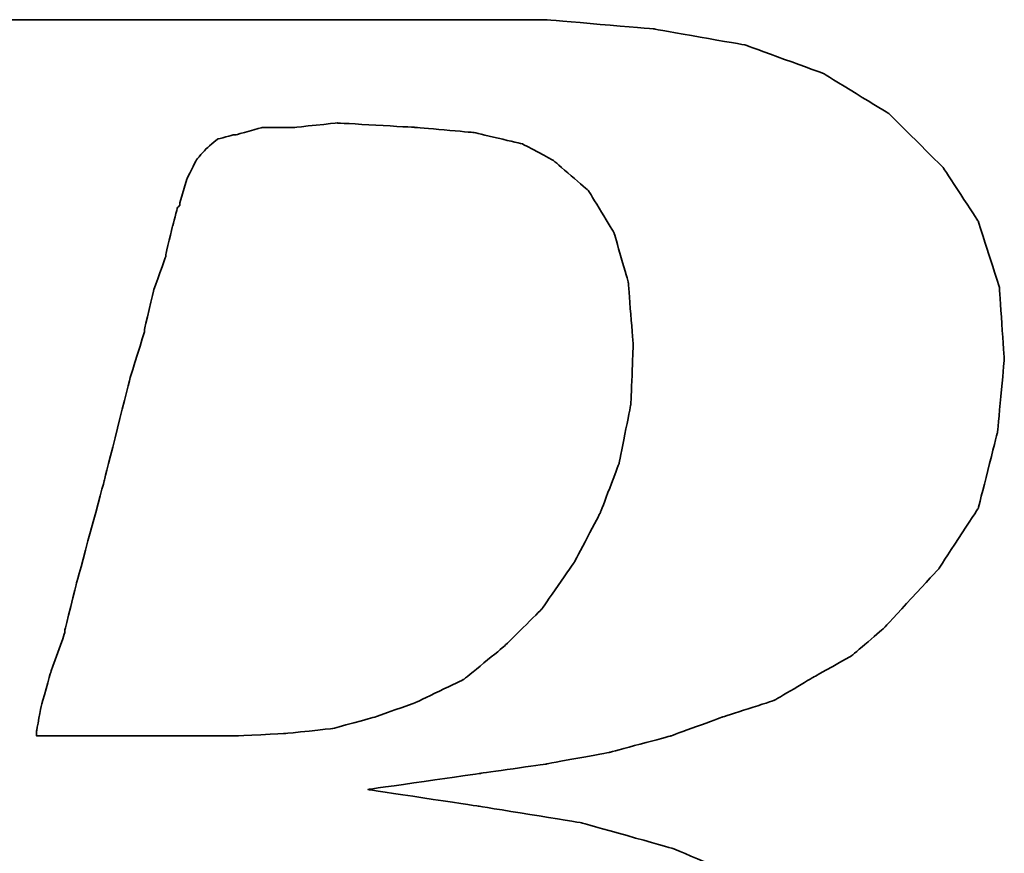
# Model space of a CAD drawing. Header units: millimetres. Extents: x 31 to 369, y 104 to 228.
# Tile 42 of 61: x 288.62 to 290.18, y 141.79 to 143.11. Entities that reach past the tile are written whole.
import ezdxf

# ---------------------------------------------------------------- set-up
doc = ezdxf.new("R2010")
doc.units = ezdxf.units.MM
doc.layers.add('DIM', color=4, linetype='CONTINUOUS')
doc.layers.add('layer 1', color=7, linetype='CONTINUOUS')

# ---------------------------------------------------------------- blocks, each defined once
blk = doc.blocks.new('TBI MOTION logo(完整正式版)')
at = {"layer": 'layer 1', "color": 22, "lineweight": 35}
for points, knots in [([(-64.65375, -6.86375), (-64.65375, -6.86375), (-64.84375, -7.29625), (-64.84375, -7.29625), (-64.84375, -7.29625), (-64.84375, -7.29625), (-64.86875, -7.34375), (-64.86875, -7.34375), (-64.86875, -7.34375), (-64.86875, -7.34375), (-64.86875, -7.36875), (-64.86875, -7.36875), (-64.86875, -7.36875), (-64.86875, -7.36875), (-65.15375, -7.65375), (-65.15375, -7.65375), (-65.15375, -7.65375), (-65.15375, -7.65375), (-65.17875, -7.65375), (-65.17875, -7.65375), (-65.17875, -7.65375), (-65.17875, -7.65375), (-65.20375, -7.67875), (-65.20375, -7.67875), (-65.20375, -7.67875), (-65.20375, -7.67875), (-65.58875, -7.87125), (-65.58875, -7.87125), (-65.58875, -7.87125), (-65.58875, -7.87125), (-65.63375, -7.87125), (-65.63375, -7.87125), (-65.63375, -7.87125), (-65.63375, -7.87125), (-65.65875, -7.89375), (-65.65875, -7.89375), (-65.65875, -7.89375), (-65.65875, -7.89375), (-66.09375, -7.94375), (-66.09375, -7.94375), (-66.09375, -7.94375), (-66.09375, -7.94375), (-66.11375, -7.94375), (-66.11375, -7.94375), (-66.11375, -7.94375), (-66.11375, -7.94375), (-66.16375, -7.94375), (-66.16375, -7.94375), (-66.16375, -7.94375), (-66.16375, -7.94375), (-66.30875, -7.94375), (-66.30875, -7.94375), (-66.30875, -7.94375), (-66.30875, -7.94375), (-66.69375, -7.94375), (-66.69375, -7.94375), (-66.69375, -7.94375), (-66.69375, -7.94375), (-67.07375, -7.94375), (-67.07375, -7.94375), (-67.07375, -7.94375), (-67.07375, -7.94375), (-67.12375, -7.94375), (-67.12375, -7.94375), (-67.12375, -7.94375), (-67.12375, -7.94375), (-67.12375, -7.96625), (-67.12375, -7.96625), (-67.12375, -7.96625), (-67.12375, -7.96625), (-67.14875, -7.99125), (-67.14875, -7.99125), (-67.14875, -7.99125), (-67.14875, -7.99125), (-67.24375, -8.34875), (-67.24375, -8.34875), (-67.24375, -8.34875), (-67.24375, -8.34875), (-67.31375, -8.68625), (-67.31375, -8.68625), (-67.31375, -8.68625), (-67.31375, -8.68625), (-67.26875, -8.68625), (-67.26875, -8.68625), (-67.26875, -8.68625), (-67.26875, -8.68625), (-67.07375, -8.68625), (-67.07375, -8.68625), (-67.07375, -8.68625), (-67.07375, -8.68625), (-66.54875, -8.68625), (-66.54875, -8.68625), (-66.54875, -8.68625), (-66.54875, -8.68625), (-65.82625, -8.68625), (-65.82625, -8.68625), (-65.82625, -8.68625), (-65.82625, -8.68625), (-65.01375, -8.68625), (-65.01375, -8.68625), (-65.01375, -8.68625), (-65.01375, -8.68625), (-64.05375, -8.68625), (-64.05375, -8.68625), (-64.05375, -8.68625), (-64.05375, -8.68625), (-62.08375, -8.68625), (-62.08375, -8.68625), (-62.08375, -8.68625), (-62.08375, -8.68625), (-60.06875, -8.68625), (-60.06875, -8.68625), (-60.06875, -8.68625), (-60.06875, -8.68625), (-59.10875, -8.68625), (-59.10875, -8.68625), (-59.10875, -8.68625), (-59.10875, -8.68625), (-58.29375, -8.68625), (-58.29375, -8.68625), (-58.29375, -8.68625), (-58.29375, -8.68625), (-57.57375, -8.68625), (-57.57375, -8.68625), (-57.57375, -8.68625), (-57.57375, -8.68625), (-57.04875, -8.68625), (-57.04875, -8.68625), (-57.04875, -8.68625), (-57.04875, -8.68625), (-56.85375, -8.68625), (-56.85375, -8.68625), (-56.85375, -8.68625), (-56.85375, -8.68625), (-56.70875, -8.68625), (-56.70875, -8.68625), (-56.70875, -8.68625), (-56.70875, -8.68625), (-56.61375, -8.68625), (-56.61375, -8.68625), (-56.61375, -8.68625), (-56.61375, -8.68625), (-56.56875, -8.68625), (-56.56875, -8.68625), (-56.56875, -8.68625), (-56.56875, -8.68625), (-55.65375, -8.63875), (-55.65375, -8.63875), (-55.65375, -8.63875), (-55.65375, -8.63875), (-54.76875, -8.51875), (-54.76875, -8.51875), (-54.76875, -8.51875), (-54.76875, -8.51875), (-53.90375, -8.30375), (-53.90375, -8.30375), (-53.90375, -8.30375), (-53.90375, -8.30375), (-53.08875, -8.03875), (-53.08875, -8.03875), (-53.08875, -8.03875), (-53.08875, -8.03875), (-52.34375, -7.65375), (-52.34375, -7.65375), (-52.34375, -7.65375), (-52.34375, -7.65375), (-51.69875, -7.29625), (-51.69875, -7.29625), (-51.69875, -7.29625), (-51.69875, -7.29625), (-51.21875, -6.91125), (-51.21875, -6.91125), (-51.21875, -6.91125), (-51.21875, -6.91125), (-50.83375, -6.50375), (-50.83375, -6.50375), (-50.83375, -6.50375), (-50.83375, -6.50375), (-50.44875, -5.94875), (-50.44875, -5.94875), (-50.44875, -5.94875), (-50.44875, -5.94875), (-50.13875, -5.30375), (-50.13875, -5.30375), (-50.13875, -5.30375), (-50.13875, -5.30375), (-49.99375, -4.65375), (-49.99375, -4.65375), (-49.99375, -4.65375), (-49.99375, -4.65375), (-49.92375, -3.98375), (-49.92375, -3.98375), (-49.92375, -3.98375), (-49.92375, -3.98375), (-49.99375, -3.19374), (-49.99375, -3.19374), (-49.99375, -3.19374), (-49.99375, -3.19374), (-50.23374, -2.44874), (-50.23374, -2.44874), (-50.23374, -2.44874), (-50.23374, -2.44874), (-50.59375, -1.87374), (-50.59375, -1.87374), (-50.59375, -1.87374), (-50.59375, -1.87374), (-51.09875, -1.31874), (-51.09875, -1.31874), (-51.09875, -1.31874), (-51.09875, -1.31874), (-51.74375, -0.81875), (-51.74375, -0.81875), (-51.74375, -0.81875), (-51.74375, -0.81875), (-52.53875, -0.48125), (-52.53875, -0.48125), (-52.53875, -0.48125), (-52.53875, -0.48125), (-53.47375, -0.21875), (-53.47375, -0.21875), (-53.47375, -0.21875), (-53.47375, -0.21875), (-54.52875, -0.04874), (-54.52875, -0.04874), (-54.52875, -0.04874), (-54.52875, -0.04874), (-55.65375, 0.12125), (-55.65375, 0.12125), (-55.65375, 0.12125), (-55.65375, 0.12125), (-54.50375, 0.28624), (-54.50375, 0.28624), (-54.50375, 0.28624), (-54.50375, 0.28624), (-53.83375, 0.38124), (-53.83375, 0.38124), (-53.83375, 0.38124), (-53.83375, 0.38124), (-53.18375, 0.50125), (-53.18375, 0.50125), (-53.18375, 0.50125), (-53.18375, 0.50125), (-52.55875, 0.66874), (-52.55875, 0.66874), (-52.55875, 0.66874), (-52.55875, 0.66874), (-52.03375, 0.86124), (-52.03375, 0.86124), (-52.03375, 0.86124), (-52.03375, 0.86124), (-51.50374, 1.03124), (-51.50374, 1.03124), (-51.50374, 1.03124), (-51.50374, 1.03124), (-51.09875, 1.27125), (-51.09875, 1.27125), (-51.09875, 1.27125), (-51.09875, 1.27125), (-50.71375, 1.48624), (-50.71375, 1.48624), (-50.71375, 1.48624), (-50.71375, 1.48624), (-50.37625, 1.77625), (-50.37625, 1.77625), (-50.37625, 1.77625), (-50.37625, 1.77625), (-49.82375, 2.37625), (-49.82375, 2.37625), (-49.82375, 2.37625), (-49.82375, 2.37625), (-49.41875, 2.99625), (-49.41875, 2.99625), (-49.41875, 2.99625), (-49.41875, 2.99625), (-49.22375, 3.76625), (-49.22375, 3.76625), (-49.22375, 3.76625), (-49.22375, 3.76625), (-49.15375, 4.50874), (-49.15375, 4.50874), (-49.15375, 4.50874), (-49.15375, 4.50874), (-49.20375, 5.25125), (-49.20375, 5.25125), (-49.20375, 5.25125), (-49.20375, 5.25125), (-49.41875, 5.92625), (-49.41875, 5.92625), (-49.41875, 5.92625), (-49.41875, 5.92625), (-49.77875, 6.47625), (-49.77875, 6.47625), (-49.77875, 6.47625), (-49.77875, 6.47625), (-50.33125, 7.02624), (-50.33125, 7.02624), (-50.33125, 7.02624), (-50.33125, 7.02624), (-51.00125, 7.43625), (-51.00125, 7.43625), (-51.00125, 7.43625), (-51.00125, 7.43625), (-51.79375, 7.72625), (-51.79375, 7.72625), (-51.79375, 7.72625), (-51.79375, 7.72625), (-52.72875, 7.89124), (-52.72875, 7.89124), (-52.72875, 7.89124), (-52.72875, 7.89124), (-53.83375, 7.98625), (-53.83375, 7.98625), (-53.83375, 7.98625), (-53.83375, 7.98625), (-53.92875, 7.98625), (-53.92875, 7.98625), (-53.92875, 7.98625), (-53.92875, 7.98625), (-54.26375, 7.98625), (-54.26375, 7.98625), (-54.26375, 7.98625), (-54.26375, 7.98625), (-54.74375, 7.98625), (-54.74375, 7.98625), (-54.74375, 7.98625), (-54.74375, 7.98625), (-55.36875, 7.98625), (-55.36875, 7.98625), (-55.36875, 7.98625), (-55.36875, 7.98625), (-56.13375, 7.98625), (-56.13375, 7.98625), (-56.13375, 7.98625), (-56.13375, 7.98625), (-56.94875, 7.98625), (-56.94875, 7.98625), (-56.94875, 7.98625), (-56.94875, 7.98625), (-58.77625, 7.98625), (-58.77625, 7.98625), (-58.77625, 7.98625), (-58.77625, 7.98625), (-60.59875, 7.98625), (-60.59875, 7.98625), (-60.59875, 7.98625), (-60.59875, 7.98625), (-61.41375, 7.98625), (-61.41375, 7.98625), (-61.41375, 7.98625), (-61.41375, 7.98625), (-62.17875, 7.98625), (-62.17875, 7.98625), (-62.17875, 7.98625), (-62.17875, 7.98625), (-62.80375, 7.98625), (-62.80375, 7.98625), (-62.80375, 7.98625), (-62.80375, 7.98625), (-63.30625, 7.98625), (-63.30625, 7.98625), (-63.30625, 7.98625), (-63.30625, 7.98625), (-63.57375, 7.98625), (-63.57375, 7.98625), (-63.57375, 7.98625), (-63.57375, 7.98625), (-63.57375, 7.96375), (-63.57375, 7.96375), (-63.57375, 7.96375), (-63.57375, 7.96375), (-63.59875, 7.94125), (-63.59875, 7.94125), (-63.59875, 7.94125), (-63.59875, 7.94125), (-63.69375, 7.55625), (-63.69375, 7.55625), (-63.69375, 7.55625), (-63.69375, 7.55625), (-63.76375, 7.24624), (-63.76375, 7.24624), (-63.76375, 7.24624), (-63.76375, 7.24624), (-63.23875, 7.24624), (-63.23875, 7.24624), (-63.23875, 7.24624), (-63.23875, 7.24624), (-62.75875, 7.24624), (-62.75875, 7.24624), (-62.75875, 7.24624), (-62.75875, 7.24624), (-62.61125, 7.24624), (-62.61125, 7.24624), (-62.61125, 7.24624), (-62.61125, 7.24624), (-62.56625, 7.24624), (-62.56625, 7.24624), (-62.56625, 7.24624), (-62.56625, 7.24624), (-62.22875, 7.24624), (-62.22875, 7.24624), (-62.22875, 7.24624), (-62.22875, 7.24624), (-62.20375, 7.24624), (-62.20375, 7.24624), (-62.20375, 7.24624), (-62.20375, 7.24624), (-62.17875, 7.21875), (-62.17875, 7.21875), (-62.17875, 7.21875), (-62.17875, 7.21875), (-61.96375, 7.17125), (-61.96375, 7.17125), (-61.96375, 7.17125), (-61.96375, 7.17125), (-61.72375, 7.12624), (-61.72375, 7.12624), (-61.72375, 7.12624), (-61.72375, 7.12624), (-61.70375, 7.12624), (-61.70375, 7.12624), (-61.70375, 7.12624), (-61.70375, 7.12624), (-61.55875, 7.07624), (-61.55875, 7.07624), (-61.55875, 7.07624), (-61.55875, 7.07624), (-61.50875, 7.07624), (-61.50875, 7.07624), (-61.50875, 7.07624), (-61.50875, 7.07624), (-61.48375, 7.02624), (-61.48375, 7.02624), (-61.48375, 7.02624), (-61.48375, 7.02624), (-61.31875, 6.83375), (-61.31875, 6.83375), (-61.31875, 6.83375), (-61.31875, 6.83375), (-61.29375, 6.81125), (-61.29375, 6.81125), (-61.29375, 6.81125), (-61.29375, 6.81125), (-61.29375, 6.78625), (-61.29375, 6.78625), (-61.29375, 6.78625), (-61.29375, 6.78625), (-61.19875, 6.50124), (-61.19875, 6.50124), (-61.19875, 6.50124), (-61.19875, 6.50124), (-61.17375, 6.45124), (-61.17375, 6.45124), (-61.17375, 6.45124), (-61.17375, 6.45124), (-61.19875, 6.40625), (-61.19875, 6.40625), (-61.19875, 6.40625), (-61.19875, 6.40625), (-61.26875, 5.99624), (-61.26875, 5.99624), (-61.26875, 5.99624), (-61.26875, 5.99624), (-61.26875, 5.85125), (-61.26875, 5.85125), (-61.26875, 5.85125), (-61.26875, 5.85125), (-61.26875, 5.82625), (-61.26875, 5.82625), (-61.26875, 5.82625), (-61.26875, 5.82625), (-61.29375, 5.80625), (-61.29375, 5.80625), (-61.29375, 5.80625), (-61.29375, 5.80625), (-61.34125, 5.66125), (-61.34125, 5.66125), (-61.34125, 5.66125), (-61.34125, 5.66125), (-61.41375, 5.44625), (-61.41375, 5.44625), (-61.41375, 5.44625), (-61.41375, 5.44625), (-61.48375, 5.15625), (-61.48375, 5.15625), (-61.48375, 5.15625), (-61.48375, 5.15625), (-61.58375, 4.82124), (-61.58375, 4.82124), (-61.58375, 4.82124), (-61.58375, 4.82124), (-61.79875, 4.00375), (-61.79875, 4.00375), (-61.79875, 4.00375), (-61.79875, 4.00375), (-62.05875, 2.99625), (-62.05875, 2.99625), (-62.05875, 2.99625), (-62.05875, 2.99625), (-62.34875, 1.91625), (-62.34875, 1.91625), (-62.34875, 1.91625), (-62.34875, 1.91625), (-62.97375, -0.41124), (-62.97375, -0.41124), (-62.97375, -0.41124), (-62.97375, -0.41124), (-63.59875, -2.75875), (-63.59875, -2.75875), (-63.59875, -2.75875), (-63.59875, -2.75875), (-63.88375, -3.86374), (-63.88375, -3.86374), (-63.88375, -3.86374), (-63.88375, -3.86374), (-64.14875, -4.82374), (-64.14875, -4.82374), (-64.14875, -4.82374), (-64.14875, -4.82374), (-64.36375, -5.64125), (-64.36375, -5.64125), (-64.36375, -5.64125), (-64.36375, -5.64125), (-64.43625, -5.97625), (-64.43625, -5.97625), (-64.43625, -5.97625), (-64.43625, -5.97625), (-64.50875, -6.28625), (-64.50875, -6.28625), (-64.50875, -6.28625), (-64.50875, -6.28625), (-64.50875, -6.30875), (-64.50875, -6.30875), (-64.50875, -6.30875), (-64.50875, -6.30875), (-64.57875, -6.50375), (-64.57875, -6.50375), (-64.57875, -6.50375), (-64.57875, -6.50375), (-64.62875, -6.69625), (-64.62875, -6.69625), (-64.62875, -6.69625), (-64.62875, -6.69625), (-64.62875, -6.76875), (-64.62875, -6.76875), (-64.62875, -6.76875), (-64.62875, -6.76875), (-64.62875, -6.81375), (-64.62875, -6.81375), (-64.62875, -6.81375), (-64.62875, -6.81375), (-64.62875, -6.83875), (-64.62875, -6.83875), (-64.62875, -6.83875), (-64.62875, -6.83875), (-64.65375, -6.86375), (-64.65375, -6.86375)], [0, 0, 0, 0, 0.00719424, 0.00719424, 0.00719424, 0.00719425, 0.01438849, 0.01438849, 0.01438849, 0.0143885, 0.02158273, 0.02158273, 0.02158273, 0.02158274, 0.02877698, 0.02877698, 0.02877698, 0.02877699, 0.03597122, 0.03597122, 0.03597122, 0.03597123, 0.04316547, 0.04316547, 0.04316547, 0.04316548, 0.05035971, 0.05035971, 0.05035971, 0.05035972, 0.05755396, 0.05755396, 0.05755396, 0.05755397, 0.0647482, 0.0647482, 0.0647482, 0.06474821, 0.07194245, 0.07194245, 0.07194245, 0.07194246, 0.07913669, 0.07913669, 0.07913669, 0.0791367, 0.08633094, 0.08633094, 0.08633094, 0.08633095, 0.09352518, 0.09352518, 0.09352518, 0.09352519, 0.10071942, 0.10071942, 0.10071942, 0.10071943, 0.10791367, 0.10791367, 0.10791367, 0.10791368, 0.11510791, 0.11510791, 0.11510791, 0.11510792, 0.12230216, 0.12230216, 0.12230216, 0.12230217, 0.1294964, 0.1294964, 0.1294964, 0.12949641, 0.13669065, 0.13669065, 0.13669065, 0.13669066, 0.14388489, 0.14388489, 0.14388489, 0.1438849, 0.15107914, 0.15107914, 0.15107914, 0.15107915, 0.15827338, 0.15827338, 0.15827338, 0.15827339, 0.16546763, 0.16546763, 0.16546763, 0.16546764, 0.17266187, 0.17266187, 0.17266187, 0.17266188, 0.17985612, 0.17985612, 0.17985612, 0.17985613, 0.18705036, 0.18705036, 0.18705036, 0.18705037, 0.1942446, 0.1942446, 0.1942446, 0.19424461, 0.20143885, 0.20143885, 0.20143885, 0.20143886, 0.20863309, 0.20863309, 0.20863309, 0.2086331, 0.21582734, 0.21582734, 0.21582734, 0.21582735, 0.22302158, 0.22302158, 0.22302158, 0.22302159, 0.23021583, 0.23021583, 0.23021583, 0.23021584, 0.23741007, 0.23741007, 0.23741007, 0.23741008, 0.24460432, 0.24460432, 0.24460432, 0.24460433, 0.25179856, 0.25179856, 0.25179856, 0.25179857, 0.25899281, 0.25899281, 0.25899281, 0.25899282, 0.26618705, 0.26618705, 0.26618705, 0.26618706, 0.27338129, 0.27338129, 0.27338129, 0.2733813, 0.28057554, 0.28057554, 0.28057554, 0.28057555, 0.28776978, 0.28776978, 0.28776978, 0.28776979, 0.29496403, 0.29496403, 0.29496403, 0.29496404, 0.30215827, 0.30215827, 0.30215827, 0.30215828, 0.30935252, 0.30935252, 0.30935252, 0.30935253, 0.31654676, 0.31654676, 0.31654676, 0.31654677, 0.32374101, 0.32374101, 0.32374101, 0.32374102, 0.33093525, 0.33093525, 0.33093525, 0.33093526, 0.3381295, 0.3381295, 0.3381295, 0.33812951, 0.34532374, 0.34532374, 0.34532374, 0.34532375, 0.35251799, 0.35251799, 0.35251799, 0.352518, 0.35971223, 0.35971223, 0.35971223, 0.35971224, 0.36690647, 0.36690647, 0.36690647, 0.36690648, 0.37410072, 0.37410072, 0.37410072, 0.37410073, 0.38129496, 0.38129496, 0.38129496, 0.38129497, 0.38848921, 0.38848921, 0.38848921, 0.38848922, 0.39568345, 0.39568345, 0.39568345, 0.39568346, 0.4028777, 0.4028777, 0.4028777, 0.40287771, 0.41007194, 0.41007194, 0.41007194, 0.41007195, 0.41726619, 0.41726619, 0.41726619, 0.4172662, 0.42446043, 0.42446043, 0.42446043, 0.42446044, 0.43165468, 0.43165468, 0.43165468, 0.43165469, 0.43884892, 0.43884892, 0.43884892, 0.43884893, 0.44604317, 0.44604317, 0.44604317, 0.44604318, 0.45323741, 0.45323741, 0.45323741, 0.45323742, 0.46043165, 0.46043165, 0.46043165, 0.46043166, 0.4676259, 0.4676259, 0.4676259, 0.46762591, 0.47482014, 0.47482014, 0.47482014, 0.47482015, 0.48201439, 0.48201439, 0.48201439, 0.4820144, 0.48920863, 0.48920863, 0.48920863, 0.48920864, 0.49640288, 0.49640288, 0.49640288, 0.49640289, 0.50359712, 0.50359712, 0.50359712, 0.50359713, 0.51079137, 0.51079137, 0.51079137, 0.51079138, 0.51798561, 0.51798561, 0.51798561, 0.51798562, 0.52517986, 0.52517986, 0.52517986, 0.52517987, 0.5323741, 0.5323741, 0.5323741, 0.53237411, 0.53956835, 0.53956835, 0.53956835, 0.53956836, 0.54676259, 0.54676259, 0.54676259, 0.5467626, 0.55395683, 0.55395683, 0.55395683, 0.55395684, 0.56115108, 0.56115108, 0.56115108, 0.56115109, 0.56834532, 0.56834532, 0.56834532, 0.56834533, 0.57553957, 0.57553957, 0.57553957, 0.57553958, 0.58273381, 0.58273381, 0.58273381, 0.58273382, 0.58992806, 0.58992806, 0.58992806, 0.58992807, 0.5971223, 0.5971223, 0.5971223, 0.59712231, 0.60431655, 0.60431655, 0.60431655, 0.60431656, 0.61151079, 0.61151079, 0.61151079, 0.6115108, 0.61870504, 0.61870504, 0.61870504, 0.61870505, 0.62589928, 0.62589928, 0.62589928, 0.62589929, 0.63309353, 0.63309353, 0.63309353, 0.63309354, 0.64028777, 0.64028777, 0.64028777, 0.64028778, 0.64748201, 0.64748201, 0.64748201, 0.64748202, 0.65467626, 0.65467626, 0.65467626, 0.65467627, 0.6618705, 0.6618705, 0.6618705, 0.66187051, 0.66906475, 0.66906475, 0.66906475, 0.66906476, 0.67625899, 0.67625899, 0.67625899, 0.676259, 0.68345324, 0.68345324, 0.68345324, 0.68345325, 0.69064748, 0.69064748, 0.69064748, 0.69064749, 0.69784173, 0.69784173, 0.69784173, 0.69784174, 0.70503597, 0.70503597, 0.70503597, 0.70503598, 0.71223022, 0.71223022, 0.71223022, 0.71223023, 0.71942446, 0.71942446, 0.71942446, 0.71942447, 0.72661871, 0.72661871, 0.72661871, 0.72661872, 0.73381295, 0.73381295, 0.73381295, 0.73381296, 0.74100719, 0.74100719, 0.74100719, 0.7410072, 0.74820144, 0.74820144, 0.74820144, 0.74820145, 0.75539568, 0.75539568, 0.75539568, 0.75539569, 0.76258993, 0.76258993, 0.76258993, 0.76258994, 0.76978417, 0.76978417, 0.76978417, 0.76978418, 0.77697842, 0.77697842, 0.77697842, 0.77697843, 0.78417266, 0.78417266, 0.78417266, 0.78417267, 0.79136691, 0.79136691, 0.79136691, 0.79136692, 0.79856115, 0.79856115, 0.79856115, 0.79856116, 0.8057554, 0.8057554, 0.8057554, 0.80575541, 0.81294964, 0.81294964, 0.81294964, 0.81294965, 0.82014388, 0.82014388, 0.82014388, 0.82014389, 0.82733813, 0.82733813, 0.82733813, 0.82733814, 0.83453237, 0.83453237, 0.83453237, 0.83453238, 0.84172662, 0.84172662, 0.84172662, 0.84172663, 0.84892086, 0.84892086, 0.84892086, 0.84892087, 0.85611511, 0.85611511, 0.85611511, 0.85611512, 0.86330935, 0.86330935, 0.86330935, 0.86330936, 0.8705036, 0.8705036, 0.8705036, 0.87050361, 0.87769784, 0.87769784, 0.87769784, 0.87769785, 0.88489209, 0.88489209, 0.88489209, 0.8848921, 0.89208633, 0.89208633, 0.89208633, 0.89208634, 0.89928058, 0.89928058, 0.89928058, 0.89928059, 0.90647482, 0.90647482, 0.90647482, 0.90647483, 0.91366906, 0.91366906, 0.91366906, 0.91366907, 0.92086331, 0.92086331, 0.92086331, 0.92086332, 0.92805755, 0.92805755, 0.92805755, 0.92805756, 0.9352518, 0.9352518, 0.9352518, 0.93525181, 0.94244604, 0.94244604, 0.94244604, 0.94244605, 0.94964029, 0.94964029, 0.94964029, 0.9496403, 0.95683453, 0.95683453, 0.95683453, 0.95683454, 0.96402878, 0.96402878, 0.96402878, 0.96402879, 0.97122302, 0.97122302, 0.97122302, 0.97122303, 0.97841727, 0.97841727, 0.97841727, 0.97841728, 0.98561151, 0.98561151, 0.98561151, 0.98561152, 0.99280576, 0.99280576, 0.99280576, 0.99280577, 1, 1, 1, 1]), ([(-57.50375, 6.35625), (-57.50375, 6.35625), (-57.57375, 6.11625), (-57.57375, 6.11625), (-57.57375, 6.11625), (-57.57375, 6.11625), (-57.57375, 6.09125), (-57.57375, 6.09125), (-57.57375, 6.09125), (-57.57375, 6.09125), (-57.59875, 6.06625), (-57.59875, 6.06625), (-57.59875, 6.06625), (-57.59875, 6.06625), (-57.64875, 5.87625), (-57.64875, 5.87625), (-57.64875, 5.87625), (-57.64875, 5.87625), (-57.71875, 5.58875), (-57.71875, 5.58875), (-57.71875, 5.58875), (-57.71875, 5.58875), (-57.71875, 5.56625), (-57.71875, 5.56625), (-57.71875, 5.56625), (-57.71875, 5.56625), (-57.83875, 5.23125), (-57.83875, 5.23125), (-57.83875, 5.23125), (-57.83875, 5.23125), (-57.93625, 4.82124), (-57.93625, 4.82124), (-57.93625, 4.82124), (-57.93625, 4.82124), (-57.93625, 4.79624), (-57.93625, 4.79624), (-57.93625, 4.79624), (-57.93625, 4.79624), (-58.07875, 4.34125), (-58.07875, 4.34125), (-58.07875, 4.34125), (-58.07875, 4.34125), (-58.34375, 3.28625), (-58.34375, 3.28625), (-58.34375, 3.28625), (-58.34375, 3.28625), (-58.62875, 2.23124), (-58.62875, 2.23124), (-58.62875, 2.23124), (-58.62875, 2.23124), (-58.74875, 1.75125), (-58.74875, 1.75125), (-58.74875, 1.75125), (-58.74875, 1.75125), (-58.74875, 1.72625), (-58.74875, 1.72625), (-58.74875, 1.72625), (-58.74875, 1.72625), (-58.89375, 1.31625), (-58.89375, 1.31625), (-58.89375, 1.31625), (-58.89375, 1.31625), (-58.98875, 0.98124), (-58.98875, 0.98124), (-58.98875, 0.98124), (-58.98875, 0.98124), (-59.03875, 0.71625), (-59.03875, 0.71625), (-59.03875, 0.71625), (-59.03875, 0.71625), (-59.03875, 0.66874), (-59.03875, 0.66874), (-59.03875, 0.66874), (-59.03875, 0.66874), (-58.91875, 0.66874), (-58.91875, 0.66874), (-58.91875, 0.66874), (-58.91875, 0.66874), (-58.53375, 0.66874), (-58.53375, 0.66874), (-58.53375, 0.66874), (-58.53375, 0.66874), (-58.10375, 0.66874), (-58.10375, 0.66874), (-58.10375, 0.66874), (-58.10375, 0.66874), (-57.66875, 0.66874), (-57.66875, 0.66874), (-57.66875, 0.66874), (-57.66875, 0.66874), (-57.33375, 0.66874), (-57.33375, 0.66874), (-57.33375, 0.66874), (-57.33375, 0.66874), (-57.09375, 0.66874), (-57.09375, 0.66874), (-57.09375, 0.66874), (-57.09375, 0.66874), (-56.99875, 0.66874), (-56.99875, 0.66874), (-56.99875, 0.66874), (-56.99875, 0.66874), (-56.49375, 0.69374), (-56.49375, 0.69374), (-56.49375, 0.69374), (-56.49375, 0.69374), (-56.01375, 0.74374), (-56.01375, 0.74374), (-56.01375, 0.74374), (-56.01375, 0.74374), (-55.58375, 0.86124), (-55.58375, 0.86124), (-55.58375, 0.86124), (-55.58375, 0.86124), (-55.17375, 1.00624), (-55.17375, 1.00624), (-55.17375, 1.00624), (-55.17375, 1.00624), (-54.67375, 1.24625), (-54.67375, 1.24625), (-54.67375, 1.24625), (-54.67375, 1.24625), (-54.26375, 1.58124), (-54.26375, 1.58124), (-54.26375, 1.58124), (-54.26375, 1.58124), (-53.87875, 1.96374), (-53.87875, 1.96374), (-53.87875, 1.96374), (-53.87875, 1.96374), (-53.54375, 2.44625), (-53.54375, 2.44625), (-53.54375, 2.44625), (-53.54375, 2.44625), (-53.27875, 2.95125), (-53.27875, 2.95125), (-53.27875, 2.95125), (-53.27875, 2.95125), (-53.08875, 3.45124), (-53.08875, 3.45124), (-53.08875, 3.45124), (-53.08875, 3.45124), (-52.96875, 4.05124), (-52.96875, 4.05124), (-52.96875, 4.05124), (-52.96875, 4.05124), (-52.94375, 4.65125), (-52.94375, 4.65125), (-52.94375, 4.65125), (-52.94375, 4.65125), (-52.99375, 5.30125), (-52.99375, 5.30125), (-52.99375, 5.30125), (-52.99375, 5.30125), (-53.13875, 5.80625), (-53.13875, 5.80625), (-53.13875, 5.80625), (-53.13875, 5.80625), (-53.39875, 6.23625), (-53.39875, 6.23625), (-53.39875, 6.23625), (-53.39875, 6.23625), (-53.75875, 6.54875), (-53.75875, 6.54875), (-53.75875, 6.54875), (-53.75875, 6.54875), (-54.07375, 6.71625), (-54.07375, 6.71625), (-54.07375, 6.71625), (-54.07375, 6.71625), (-54.57375, 6.83375), (-54.57375, 6.83375), (-54.57375, 6.83375), (-54.57375, 6.83375), (-55.17375, 6.88625), (-55.17375, 6.88625), (-55.17375, 6.88625), (-55.17375, 6.88625), (-55.96875, 6.93125), (-55.96875, 6.93125), (-55.96875, 6.93125), (-55.96875, 6.93125), (-56.39875, 6.88625), (-56.39875, 6.88625), (-56.39875, 6.88625), (-56.39875, 6.88625), (-56.42125, 6.88625), (-56.42125, 6.88625), (-56.42125, 6.88625), (-56.42125, 6.88625), (-56.73375, 6.88625), (-56.73375, 6.88625), (-56.73375, 6.88625), (-56.73375, 6.88625), (-56.99875, 6.81125), (-56.99875, 6.81125), (-56.99875, 6.81125), (-56.99875, 6.81125), (-57.02375, 6.81125), (-57.02375, 6.81125), (-57.02375, 6.81125), (-57.02375, 6.81125), (-57.18875, 6.76625), (-57.18875, 6.76625), (-57.18875, 6.76625), (-57.18875, 6.76625), (-57.30875, 6.66625), (-57.30875, 6.66625), (-57.30875, 6.66625), (-57.30875, 6.66625), (-57.40875, 6.54875), (-57.40875, 6.54875), (-57.40875, 6.54875), (-57.40875, 6.54875), (-57.50375, 6.35625), (-57.50375, 6.35625)], [0, 0, 0, 0, 0.01851852, 0.01851852, 0.01851852, 0.01851853, 0.03703704, 0.03703704, 0.03703704, 0.03703705, 0.05555556, 0.05555556, 0.05555556, 0.05555557, 0.07407407, 0.07407407, 0.07407407, 0.07407408, 0.09259259, 0.09259259, 0.09259259, 0.0925926, 0.11111111, 0.11111111, 0.11111111, 0.11111112, 0.12962963, 0.12962963, 0.12962963, 0.12962964, 0.14814815, 0.14814815, 0.14814815, 0.14814816, 0.16666667, 0.16666667, 0.16666667, 0.16666668, 0.18518519, 0.18518519, 0.18518519, 0.1851852, 0.2037037, 0.2037037, 0.2037037, 0.20370371, 0.22222222, 0.22222222, 0.22222222, 0.22222223, 0.24074074, 0.24074074, 0.24074074, 0.24074075, 0.25925926, 0.25925926, 0.25925926, 0.25925927, 0.27777778, 0.27777778, 0.27777778, 0.27777779, 0.2962963, 0.2962963, 0.2962963, 0.29629631, 0.31481481, 0.31481481, 0.31481481, 0.31481482, 0.33333333, 0.33333333, 0.33333333, 0.33333334, 0.35185185, 0.35185185, 0.35185185, 0.35185186, 0.37037037, 0.37037037, 0.37037037, 0.37037038, 0.38888889, 0.38888889, 0.38888889, 0.3888889, 0.40740741, 0.40740741, 0.40740741, 0.40740742, 0.42592593, 0.42592593, 0.42592593, 0.42592594, 0.44444444, 0.44444444, 0.44444444, 0.44444445, 0.46296296, 0.46296296, 0.46296296, 0.46296297, 0.48148148, 0.48148148, 0.48148148, 0.48148149, 0.5, 0.5, 0.5, 0.50000001, 0.51851852, 0.51851852, 0.51851852, 0.51851853, 0.53703704, 0.53703704, 0.53703704, 0.53703705, 0.55555556, 0.55555556, 0.55555556, 0.55555557, 0.57407407, 0.57407407, 0.57407407, 0.57407408, 0.59259259, 0.59259259, 0.59259259, 0.5925926, 0.61111111, 0.61111111, 0.61111111, 0.61111112, 0.62962963, 0.62962963, 0.62962963, 0.62962964, 0.64814815, 0.64814815, 0.64814815, 0.64814816, 0.66666667, 0.66666667, 0.66666667, 0.66666668, 0.68518519, 0.68518519, 0.68518519, 0.6851852, 0.7037037, 0.7037037, 0.7037037, 0.70370371, 0.72222222, 0.72222222, 0.72222222, 0.72222223, 0.74074074, 0.74074074, 0.74074074, 0.74074075, 0.75925926, 0.75925926, 0.75925926, 0.75925927, 0.77777778, 0.77777778, 0.77777778, 0.77777779, 0.7962963, 0.7962963, 0.7962963, 0.79629631, 0.81481481, 0.81481481, 0.81481481, 0.81481482, 0.83333333, 0.83333333, 0.83333333, 0.83333334, 0.85185185, 0.85185185, 0.85185185, 0.85185186, 0.87037037, 0.87037037, 0.87037037, 0.87037038, 0.88888889, 0.88888889, 0.88888889, 0.8888889, 0.90740741, 0.90740741, 0.90740741, 0.90740742, 0.92592593, 0.92592593, 0.92592593, 0.92592594, 0.94444444, 0.94444444, 0.94444444, 0.94444445, 0.96296296, 0.96296296, 0.96296296, 0.96296297, 0.98148148, 0.98148148, 0.98148148, 0.98148149, 1, 1, 1, 1])]:
    blk.add_open_spline(points, degree=3, knots=knots, dxfattribs=at)

msp = doc.modelspace()

# ---------------------------------------------------------------- block references
at = {"layer": 'DIM', "color": 7, "xscale": 0.1555785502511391, "yscale": 0.1555785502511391, "zscale": 0.1555785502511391}
msp.add_blockref('TBI MOTION logo(完整正式版)', (297.8307, 141.8679), dxfattribs=at)

doc.saveas('drawing.dxf')
